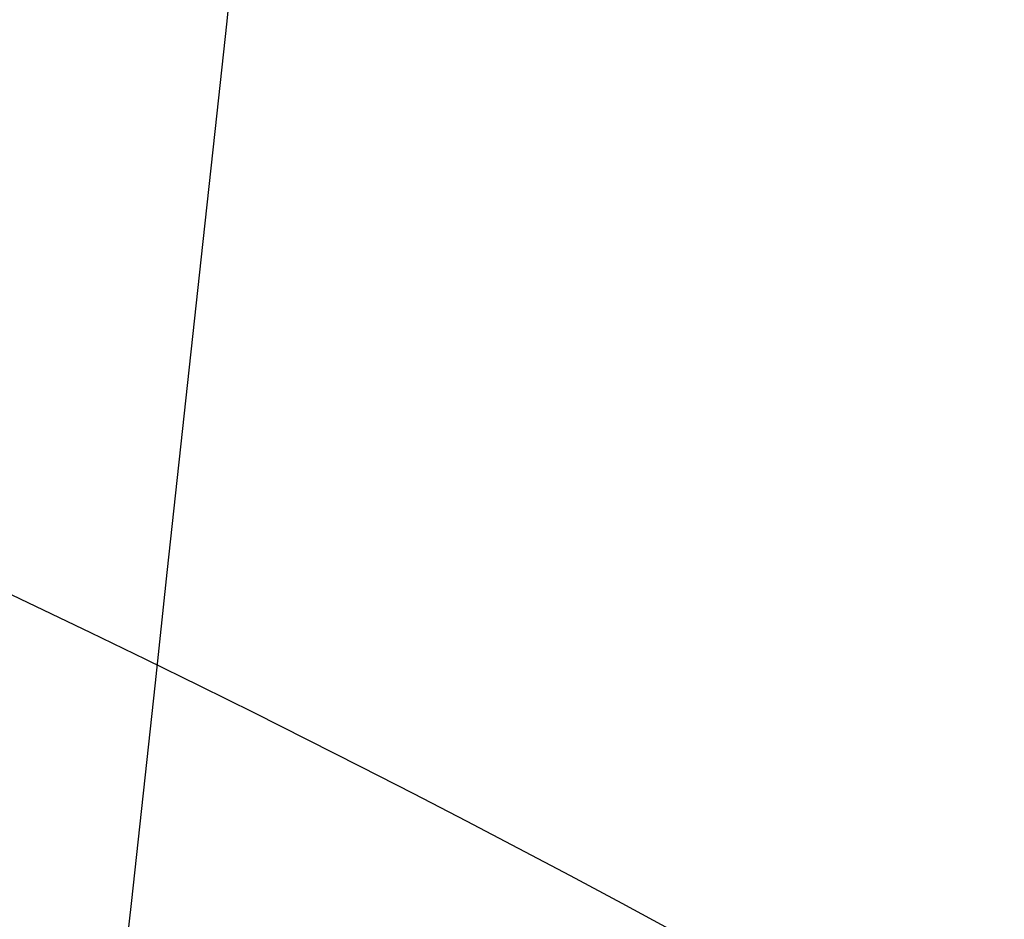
# Model space of a CAD drawing. Header units: millimetres. Extents: x -503 to 503, y -398 to 311.
# Tile 137 of 256: x -397 to -380, y 107 to 122. Entities that reach past the tile are written whole.
import ezdxf

# ---------------------------------------------------------------- set-up
doc = ezdxf.new("R2010")
doc.units = ezdxf.units.MM
doc.header["$MEASUREMENT"] = 0
doc.layers.add('IGES LEVEL 1', color=7, linetype='Continuous')

msp = doc.modelspace()

# ---------------------------------------------------------------- linework, layer by layer
at = {"layer": 'IGES LEVEL 1', "color": 9}
msp.add_open_spline([(-383.355, 217.561, -555.307), (-400.997, 54.799, -572.864), (-418.639, -107.963, -590.422), (-436.281, -270.724, -607.98)], degree=3, dxfattribs=at)
for points, knots in [([(-246.641, -49.499, -404.891), (-264.049, 24.987, -415.167), (-278.812, 76.973, -423.733), (-322.08, 156.065, -448.84), (-350.707, 182.945, -465.451), (-395.915, 207.128, -491.855)], [0.0523715, 0.0523715, 0.0523715, 0.0523715, 0.5, 0.5, 0.9516424, 0.9516424, 0.9516424, 0.9516424]), ([(-247.598, -49.334, -403.254), (-265.001, 24.394, -413.301), (-279.708, 76.083, -421.791), (-322.94, 154.979, -446.748), (-351.602, 181.937, -463.294), (-396.985, 206.103, -489.496)], [0.0527553, 0.0527553, 0.0527553, 0.0527553, 0.5, 0.5, 0.9517227, 0.9517227, 0.9517227, 0.9517227]), ([(-274.891, -48.836, -257.072), (-291.629, -14.151, -255.722), (-302.63, 19.472, -258.347), (-341.124, 77.048, -269.197), (-367.885, 101.173, -277.398), (-413.106, 119.066, -288.017)], [0.0337163, 0.0337163, 0.0337163, 0.0337163, 0.5, 0.5, 0.946162, 0.946162, 0.946162, 0.946162])]:
    msp.add_open_spline(points, degree=3, knots=knots, dxfattribs=at)

doc.saveas('drawing.dxf')
